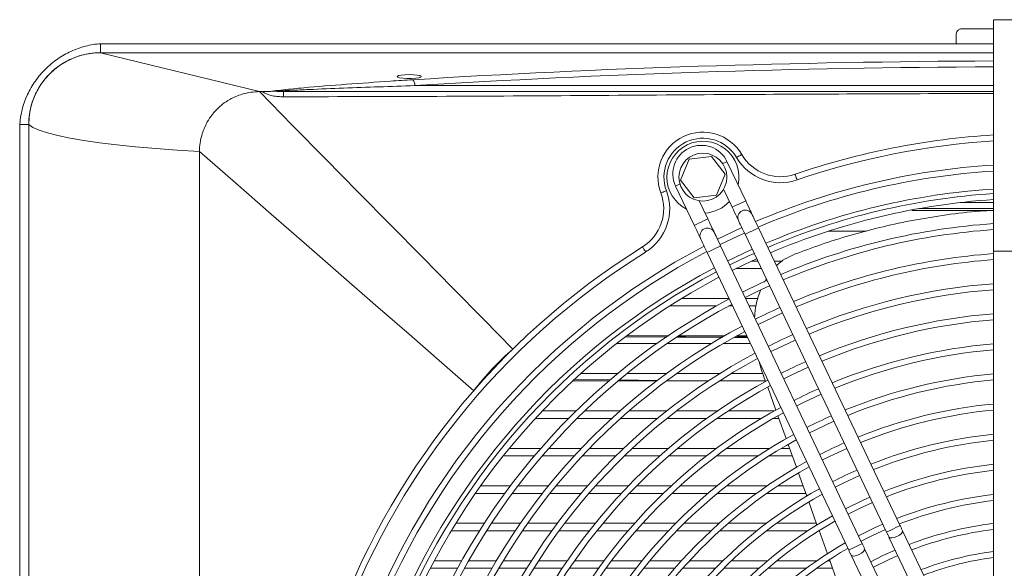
# Model space of a CAD drawing. Header units: millimetres. Extents: x 4946 to 18537, y -10559 to 785.
# Tile 28 of 74: x 6623 to 6651, y -474 to -458. Entities that reach past the tile are written whole.
import ezdxf

# ---------------------------------------------------------------- set-up
doc = ezdxf.new("R2010")
doc.units = ezdxf.units.MM

# ---------------------------------------------------------------- blocks, each defined once
blk = doc.blocks.new('W_Z_TYLU')
at = {"color": 7, "linetype": 'Continuous', "lineweight": 13}
for p, q in [((315.888, 505.651), (312.888, 505.651)), ((312.888, 505.651), (312.888, 497.935)), ((311.638, 504.851), (311.638, 505.151)), ((311.838, 505.351), (312.888, 505.351)), ((283.088, 504.851), (283.088, 504.551)), ((312.888, 504.851), (311.638, 504.851)), ((283.088, 504.551), (312.888, 504.551)), ((283.088, 504.551), (288.388, 503.251)), ((293.466, 503.691), (293.31, 503.691)), ((293.574, 503.451), (312.888, 503.451)), ((288.388, 503.251), (288.494, 503.251)), ((280.388, 502.151), (280.688, 502.151)), ((280.388, 451.551), (280.388, 502.151)), ((280.688, 451.551), (280.688, 502.151)), ((280.688, 502.151), (280.688, 451.551)), ((286.388, 452.451), (286.388, 501.251)), ((302.731, 500.994), (302.444, 500.301)), ((303.475, 501.092), (302.731, 500.994)), ((303.932, 500.496), (303.475, 501.092)), ((304.615, 499.61), (303.992, 500.92)), ((303.644, 499.803), (303.932, 500.496)), ((302.444, 500.301), (302.9, 499.705)), ((302.276, 500.103), (302.899, 498.794)), ((302.9, 499.705), (303.644, 499.803)), ((303.878, 499.995), (304.163, 499.395)), ((303.351, 499.009), (303.066, 499.608)), ((311.771, 499.551), (312.888, 499.551)), ((312.888, 499.291), (310.16, 499.291)), ((310.402, 499.351), (312.888, 499.351)), ((304.487, 498.714), (303.674, 498.328)), ((304.593, 498.492), (309.318, 488.559)), ((309.769, 488.773), (305.044, 498.707)), ((308.649, 498.601), (307.382, 498.601)), ((303.329, 497.891), (308.053, 487.957)), ((308.505, 488.172), (303.78, 498.106)), ((312.888, 497.935), (312.888, 484.568)), ((312.888, 497.935), (315.888, 497.935)), ((304.818, 497.601), (305.017, 497.601)), ((305.57, 497.601), (305.844, 497.601)), ((305.135, 497.351), (304.294, 497.351)), ((305.302, 497.002), (305.239, 496.895)), ((302.476, 496.351), (304.061, 496.351)), ((304.614, 496.351), (305.017, 496.351)), ((303.633, 496.101), (302.076, 496.101)), ((304.18, 496.101), (304.05, 496.101)), ((304.965, 496.101), (304.733, 496.101)), ((301.651, 494.851), (300.312, 494.851)), ((301.98, 495.06), (300.622, 495.068)), ((300.637, 495.101), (302.012, 495.101)), ((301.74, 495.101), (302.039, 495.1)), ((303.474, 494.851), (302.001, 494.851)), ((302.457, 495.058), (302.323, 495.059)), ((302.372, 495.101), (303.897, 495.101)), ((302.378, 495.098), (302.46, 495.097)), ((302.46, 495.097), (302.423, 495.101)), ((303.837, 495.051), (302.602, 495.057)), ((302.653, 495.101), (302.605, 495.097)), ((302.605, 495.097), (303.902, 495.091)), ((304.774, 494.851), (303.865, 494.851)), ((304.681, 495.048), (304.245, 495.05)), ((304.304, 495.101), (304.655, 495.101)), ((304.317, 495.089), (304.662, 495.088)), ((305.066, 494.239), (305.148, 493.959)), ((305.148, 493.959), (305.282, 493.585)), ((300.047, 493.601), (298.845, 493.601)), ((298.926, 493.659), (300.091, 493.638)), ((299.119, 493.851), (300.344, 493.851)), ((301.638, 493.601), (300.357, 493.601)), ((300.421, 493.633), (301.67, 493.611)), ((300.66, 493.851), (301.973, 493.851)), ((303.367, 493.601), (301.971, 493.601)), ((301.994, 493.605), (302.195, 493.601)), ((302.316, 493.851), (303.757, 493.851)), ((305.276, 493.601), (303.735, 493.601)), ((304.139, 493.851), (305.186, 493.851)), ((305.35, 493.394), (305.623, 492.631)), ((297.833, 492.601), (298.955, 492.601)), ((299.243, 492.601), (300.422, 492.601)), ((300.725, 492.601), (301.98, 492.601)), ((302.306, 492.601), (303.671, 492.601)), ((304.03, 492.601), (305.57, 492.601)), ((298.704, 492.351), (297.598, 492.351)), ((300.145, 492.351), (298.987, 492.351)), ((301.669, 492.351), (300.442, 492.351)), ((303.312, 492.351), (301.987, 492.351)), ((305.138, 492.351), (303.66, 492.351)), ((305.723, 492.351), (305.534, 492.351)), ((305.692, 492.44), (305.965, 491.676)), ((296.727, 491.351), (297.775, 491.351)), ((298.042, 491.351), (299.128, 491.351)), ((299.405, 491.351), (300.54, 491.351)), ((300.831, 491.351), (302.032, 491.351)), ((302.343, 491.351), (303.638, 491.351)), ((303.977, 491.351), (305.418, 491.351)), ((305.804, 491.351), (306.081, 491.351)), ((306.034, 491.485), (306.308, 490.72)), ((297.561, 491.101), (296.525, 491.101)), ((298.894, 491.101), (297.823, 491.101)), ((300.283, 491.101), (299.167, 491.101)), ((301.744, 491.101), (300.568, 491.101)), ((303.308, 491.101), (302.048, 491.101)), ((305.025, 491.101), (303.637, 491.101)), ((306.171, 491.101), (305.395, 491.101)), ((306.376, 490.528), (306.651, 489.761)), ((295.771, 490.101), (296.762, 490.101)), ((297.013, 490.101), (298.031, 490.101)), ((298.289, 490.101), (299.339, 490.101)), ((299.607, 490.101), (300.7, 490.101)), ((300.98, 490.101), (302.13, 490.101)), ((302.426, 490.101), (303.657, 490.101)), ((303.978, 490.101), (305.33, 490.101)), ((305.689, 490.101), (306.529, 490.101)), ((296.577, 489.851), (295.596, 489.851)), ((297.831, 489.851), (296.825, 489.851)), ((299.123, 489.851), (298.086, 489.851)), ((300.462, 489.851), (299.387, 489.851)), ((301.865, 489.851), (300.737, 489.851)), ((303.355, 489.851), (302.155, 489.851)), ((304.974, 489.851), (303.667, 489.851)), ((306.619, 489.851), (305.319, 489.851)), ((306.72, 489.569), (306.995, 488.8)), ((294.942, 488.851), (295.889, 488.851)), ((296.127, 488.851), (297.093, 488.851)), ((297.337, 488.851), (298.325, 488.851)), ((298.575, 488.851), (299.592, 488.851)), ((299.85, 488.851), (300.904, 488.851)), ((301.173, 488.851), (302.275, 488.851)), ((302.558, 488.851), (303.729, 488.851)), ((304.032, 488.851), (305.304, 488.851)), ((305.639, 488.851), (306.977, 488.851)), ((295.729, 488.601), (294.79, 488.601)), ((296.922, 488.601), (295.966, 488.601)), ((298.141, 488.601), (297.164, 488.601)), ((299.393, 488.601), (298.389, 488.601)), ((300.685, 488.601), (299.648, 488.601)), ((302.033, 488.601), (300.95, 488.601)), ((303.454, 488.601), (302.31, 488.601)), ((304.983, 488.601), (303.75, 488.601)), ((306.684, 488.601), (305.306, 488.601)), ((307.066, 488.601), (307.055, 488.601)), ((307.064, 488.607), (307.341, 487.836)), ((309.398, 488.39), (312.135, 482.636)), ((312.667, 482.68), (309.849, 488.605)), ((311.322, 482.249), (308.585, 488.004)), ((307.41, 487.642), (307.672, 486.91)), ((308.134, 487.789), (310.952, 481.864)), ((294.998, 487.351), (294.093, 487.351)), ((294.224, 487.601), (295.135, 487.601)), ((296.143, 487.351), (295.226, 487.351)), ((295.365, 487.601), (296.289, 487.601)), ((297.307, 487.351), (296.374, 487.351)), ((296.522, 487.601), (297.463, 487.601)), ((298.492, 487.351), (297.542, 487.351)), ((297.7, 487.601), (298.66, 487.601)), ((299.706, 487.351), (298.733, 487.351)), ((298.903, 487.601), (299.888, 487.601)), ((300.954, 487.351), (299.952, 487.351)), ((300.137, 487.601), (301.153, 487.601)), ((302.248, 487.351), (301.209, 487.351)), ((301.412, 487.601), (302.469, 487.601)), ((303.605, 487.351), (302.514, 487.351)), ((302.74, 487.601), (303.854, 487.601)), ((305.052, 487.351), (303.886, 487.351)), ((304.142, 487.601), (305.341, 487.601)), ((306.638, 487.351), (305.355, 487.351)), ((305.655, 487.601), (306.988, 487.601)), ((307.514, 487.351), (306.98, 487.351)), ((307.347, 487.601), (307.424, 487.601))]:
    blk.add_line(p, q, dxfattribs=at)
at = {"color": 7, "linetype": 'Continuous', "lineweight": 13, "flags": 128}
for points in [[(296.846, 494.664), (295.861, 495.664), (294.849, 496.69), (293.814, 497.741), (292.759, 498.813), (291.685, 499.903), (290.597, 501.009), (289.497, 502.126), (288.388, 503.251)], [(286.388, 501.251), (285.639, 501.298), (284.928, 501.351), (284.257, 501.41), (283.632, 501.476), (283.056, 501.546), (282.533, 501.622), (282.068, 501.702), (281.663, 501.786), (281.32, 501.874), (281.042, 501.965), (280.831, 502.057), (280.688, 502.151)], [(286.388, 501.251), (287.587, 500.206), (288.778, 499.169), (289.956, 498.142), (291.117, 497.13), (292.26, 496.134), (293.38, 495.158), (294.475, 494.204), (295.54, 493.276)], [(304.31, 501.055), (304.344, 501.075), (304.376, 501.094), (304.406, 501.111), (304.432, 501.126), (304.453, 501.139), (304.469, 501.148), (304.479, 501.154), (304.482, 501.156)], [(303.848, 500.851), (303.853, 500.853), (303.926, 500.888), (303.975, 500.911), (303.992, 500.92)], [(306.33, 500.306), (306.317, 500.343), (306.305, 500.378), (306.293, 500.411), (306.284, 500.44), (306.275, 500.463), (306.269, 500.481), (306.266, 500.491), (306.265, 500.495)], [(302.421, 500.172), (302.416, 500.17), (302.342, 500.135), (302.293, 500.112), (302.276, 500.103)], [(301.97, 499.942), (301.934, 499.929), (301.899, 499.916), (301.866, 499.903), (301.838, 499.893), (301.815, 499.884), (301.797, 499.878), (301.787, 499.874), (301.783, 499.872)], [(304.163, 499.395), (304.18, 499.404), (304.229, 499.427), (304.303, 499.462), (304.389, 499.503), (304.475, 499.544), (304.549, 499.579), (304.598, 499.602), (304.615, 499.61)], [(304.83, 499.159), (304.825, 499.167), (304.813, 499.193), (304.793, 499.235), (304.767, 499.291), (304.734, 499.359), (304.697, 499.437), (304.657, 499.522), (304.615, 499.61)], [(304.163, 499.395), (304.205, 499.307), (304.245, 499.223), (304.283, 499.144), (304.315, 499.076), (304.342, 499.02), (304.362, 498.978), (304.374, 498.952), (304.378, 498.944)], [(305.044, 498.707), (305.002, 498.795), (304.962, 498.88), (304.925, 498.958), (304.892, 499.026), (304.866, 499.082), (304.846, 499.124), (304.834, 499.15), (304.83, 499.159)], [(303.351, 499.009), (303.333, 499.001), (303.284, 498.977), (303.211, 498.942), (303.125, 498.901), (303.038, 498.86), (302.965, 498.825), (302.916, 498.802), (302.899, 498.794)], [(303.565, 498.557), (303.561, 498.566), (303.549, 498.592), (303.529, 498.633), (303.502, 498.689), (303.47, 498.758), (303.433, 498.836), (303.392, 498.921), (303.351, 499.009)], [(304.378, 498.944), (304.382, 498.935), (304.394, 498.909), (304.414, 498.868), (304.441, 498.812), (304.473, 498.743), (304.511, 498.665), (304.551, 498.58), (304.593, 498.492)], [(302.899, 498.794), (302.941, 498.706), (302.981, 498.621), (303.018, 498.543), (303.051, 498.475), (303.078, 498.419), (303.097, 498.377), (303.11, 498.351), (303.114, 498.342)], [(303.78, 498.106), (303.738, 498.194), (303.698, 498.278), (303.661, 498.357), (303.628, 498.425), (303.601, 498.481), (303.582, 498.523), (303.569, 498.549), (303.565, 498.557)], [(303.76, 498.147), (304.373, 498.442), (304.573, 498.534)], [(304.593, 498.492), (304.61, 498.5), (304.659, 498.524), (304.732, 498.559), (304.819, 498.6), (304.905, 498.641), (304.978, 498.676), (305.027, 498.699), (305.044, 498.707)], [(303.114, 498.342), (303.118, 498.334), (303.13, 498.308), (303.15, 498.266), (303.177, 498.21), (303.209, 498.142), (303.246, 498.064), (303.287, 497.979), (303.329, 497.891)], [(301.277, 497.903), (301.257, 497.936), (301.237, 497.968), (301.219, 497.997), (301.203, 498.023), (301.189, 498.044), (301.18, 498.06), (301.174, 498.069), (301.172, 498.073)], [(303.78, 498.106), (303.763, 498.098), (303.714, 498.074), (303.641, 498.039), (303.554, 497.998), (303.468, 497.957), (303.395, 497.922), (303.346, 497.899), (303.329, 497.891)], [(304.018, 497.605), (304.526, 497.851), (304.831, 497.992)], [(304.895, 497.857), (304.691, 497.763), (304.082, 497.47)], [(304.168, 497.289), (304.573, 497.487), (304.981, 497.676)], [(305.325, 496.953), (305.116, 496.858), (304.512, 496.567)], [(304.598, 496.386), (305.002, 496.584), (305.411, 496.773)], [(305.028, 495.483), (305.239, 495.588), (305.84, 495.869)], [(305.457, 494.58), (305.673, 494.687), (306.27, 494.966)], [(305.887, 493.676), (306.107, 493.786), (306.7, 494.063)], [(306.317, 492.773), (306.541, 492.885), (307.129, 493.159)], [(306.746, 491.87), (306.976, 491.984), (307.559, 492.256)], [(307.176, 490.966), (307.411, 491.084), (307.986, 491.351)], [(307.606, 490.063), (307.846, 490.183), (308.418, 490.449)], [(308.762, 489.726), (308.513, 489.615), (307.949, 489.34)], [(308.035, 489.159), (308.439, 489.359), (308.848, 489.546)], [(309.192, 488.823), (308.936, 488.708), (308.379, 488.436)], [(308.465, 488.256), (308.868, 488.456), (309.278, 488.642)], [(309.318, 488.559), (309.335, 488.567), (309.384, 488.59), (309.457, 488.625), (309.543, 488.666), (309.63, 488.707), (309.703, 488.742), (309.752, 488.765), (309.769, 488.773), (309.769, 488.773)], [(309.849, 488.605), (309.84, 488.625), (309.83, 488.646), (309.82, 488.667), (309.81, 488.688), (309.8, 488.709), (309.79, 488.73), (309.779, 488.752), (309.769, 488.773)], [(309.318, 488.559), (309.328, 488.537), (309.338, 488.516), (309.348, 488.494), (309.358, 488.473), (309.368, 488.452), (309.378, 488.431), (309.388, 488.41), (309.398, 488.39)], [(309.398, 488.39), (309.43, 488.366), (309.492, 488.362), (309.574, 488.379), (309.664, 488.413), (309.747, 488.461), (309.812, 488.514), (309.847, 488.565), (309.849, 488.605)], [(308.505, 488.172), (308.488, 488.164), (308.439, 488.141), (308.366, 488.106), (308.279, 488.065), (308.193, 488.024), (308.119, 487.989), (308.071, 487.966), (308.053, 487.957), (308.053, 487.957)], [(308.053, 487.957), (308.064, 487.936), (308.074, 487.914), (308.084, 487.893), (308.094, 487.872), (308.104, 487.85), (308.114, 487.83), (308.124, 487.809), (308.134, 487.789)], [(308.585, 488.004), (308.583, 487.963), (308.547, 487.913), (308.483, 487.859), (308.399, 487.812), (308.31, 487.777), (308.228, 487.761), (308.166, 487.765), (308.134, 487.789)], [(308.585, 488.004), (308.575, 488.024), (308.566, 488.044), (308.556, 488.065), (308.546, 488.086), (308.536, 488.108), (308.525, 488.129), (308.515, 488.151), (308.505, 488.172)], [(309.603, 487.959), (309.193, 487.773), (308.79, 487.572)], [(308.876, 487.391), (309.426, 487.661), (309.689, 487.778)]]:
    blk.add_lwpolyline(points, dxfattribs=at)
at = {"color": 7, "linetype": 'Continuous', "lineweight": 13}
blk.add_circle((303.188, 500.399), 0.8, dxfattribs=at)
for centre, radius, start, end in [((283.088, 502.151), 2.4, 90, 180), ((293.324, 503.472), 0.252, 355.3164, 44.6418), ((313.637, 503.119), 24.445, 179.6898, 180.0903), ((303.188, 500.399), 1.5, 30.3307, 200.5448), ((314.388, 476.851), 25, 93.4398, 108.9613), ((303.188, 500.399), 1.3, 30.3307, 200.5448), ((303.188, 500.399), 1.2, 347.7793, 180), ((303.134, 500.511), 0.95, 25.4377, 205.4377), ((314.388, 476.851), 24.8, 93.4676, 108.9613), ((305.777, 501.914), 1.5, 210.3307, 288.9613), ((305.777, 501.914), 1.7, 210.3307, 288.9613), ((314.388, 476.851), 24, 93.5833, 113.1692), ((314.388, 476.851), 23.8, 93.6135, 113.1501), ((303.188, 500.399), 1.2, 180, 243.0962), ((300.379, 499.346), 1.5, 301.9142, 20.5448), ((300.379, 499.346), 1.7, 301.9142, 20.5448), ((314.388, 476.851), 23.2, 93.7071, 113.0909), ((314.388, 476.851), 23.05, 93.7312, 113.0757), ((303.188, 500.399), 1.2, 273.4134, 317.4621), ((314.388, 476.851), 22.85, 93.7639, 113.055), ((304.604, 499.051), 0.25, 25.4377, 205.4377), ((314.388, 476.851), 22.05, 93.9006, 112.9685), ((303.34, 498.45), 0.25, 25.4377, 205.4377), ((314.388, 476.851), 21.85, 93.9364, 112.9459), ((314.388, 476.851), 25, 121.9142, 198.9613), ((314.388, 476.851), 24.8, 121.9142, 198.9613), ((314.388, 476.851), 24, 117.7063, 159.8409), ((314.388, 476.851), 23.8, 117.7254, 159.8359), ((314.388, 476.851), 21.05, 94.0862, 112.8511), ((314.388, 476.851), 20.85, 94.1255, 112.8263), ((314.388, 476.851), 23.2, 117.7846, 159.8203), ((314.388, 476.851), 23.05, 117.7998, 159.8163), ((314.388, 476.851), 22.85, 117.8205, 159.8109), ((314.388, 476.851), 20.05, 94.2904, 112.722), ((314.388, 476.851), 19.85, 94.3337, 112.6946), ((314.388, 476.851), 22.05, 117.907, 159.7881), ((314.388, 476.851), 21.85, 117.9296, 159.7822), ((314.388, 476.851), 21.05, 114.2128, 116.6627), ((314.388, 476.851), 19.05, 94.5161, 112.5793), ((314.388, 476.851), 18.85, 94.5641, 112.549), ((314.388, 476.851), 21.05, 118.0244, 159.7573), ((314.388, 476.851), 20.85, 118.0492, 159.7507), ((302.729, 495.052), 0.272, 170.3623, 178.7397), ((302.538, 496.162), 1.068, 265.8235, 273.6163), ((302.877, 495.051), 0.276, 170.4808, 178.7511), ((314.388, 476.851), 20.05, 114.1517, 116.7238), ((314.388, 476.851), 20.05, 118.1535, 159.7233), ((314.388, 476.851), 18.05, 94.7668, 112.4208), ((314.388, 476.851), 17.85, 94.8204, 112.387), ((314.388, 476.851), 19.85, 118.1809, 159.7161), ((314.388, 476.851), 19.05, 114.0842, 116.8272), ((314.388, 476.851), 19.05, 118.2962, 159.6858), ((314.388, 476.851), 17.05, 95.0471, 112.2437), ((314.388, 476.851), 16.85, 95.1072, 112.2058), ((314.388, 476.851), 18.85, 118.3265, 159.6779), ((314.388, 476.851), 18.05, 114.0092, 116.8663), ((314.388, 476.851), 18.05, 118.4546, 159.6442), ((314.388, 476.851), 16.05, 95.3624, 112.0445), ((314.388, 476.851), 15.85, 95.4303, 112.0016), ((314.388, 476.851), 17.85, 118.4885, 159.6353), ((314.388, 476.851), 17.05, 113.9254, 116.9501), ((314.388, 476.851), 17.05, 118.6318, 159.5976), ((314.388, 476.851), 16.85, 118.6697, 159.5877), ((314.388, 476.851), 15.05, 95.7199, 111.8188), ((314.388, 476.851), 14.85, 95.7972, 111.7699), ((314.388, 476.851), 16.05, 113.8312, 117.0443), ((314.388, 476.851), 16.05, 118.831, 159.5453), ((314.388, 476.851), 15.85, 118.8739, 159.534), ((314.388, 476.851), 15.05, 113.7244, 117.1511), ((314.388, 476.851), 14.05, 96.1285, 111.5608), ((314.388, 476.851), 13.85, 96.2174, 111.5047), ((314.388, 476.851), 15.05, 119.0567, 159.486), ((314.388, 476.851), 14.85, 119.1056, 159.4732), ((314.388, 476.851), 13.05, 96.6001, 111.2632), ((314.388, 476.851), 12.85, 96.7033, 111.1981), ((314.388, 476.851), 14.05, 119.3147, 159.4182), ((314.388, 476.851), 13.85, 119.3708, 159.4035), ((314.388, 476.851), 12.094, 97.1246, 110.9325), ((314.388, 476.851), 11.894, 97.245, 110.8566), ((314.388, 476.851), 13.05, 119.6123, 159.3401), ((314.388, 476.851), 12.85, 119.6774, 159.323), ((314.388, 476.851), 11.166, 97.72, 110.5573), ((314.388, 476.851), 10.966, 97.8617, 110.4681)]:
    blk.add_arc(centre, radius, start, end, dxfattribs=at)
for centre, major_axis, ratio, start_param, end_param in [((314.388, 494.821), (58.2, 0), 0.1625, 1.596572, 1.937832), ((314.388, 494.624), (58, 0), 0.16306, 1.596661, 1.937832), ((293.388, 503.755), (0.4, 0), 0.1625, 4.908821, 10.799142)]:
    blk.add_ellipse(centre, major_axis=major_axis, ratio=ratio, start_param=start_param, end_param=end_param, dxfattribs=at)
for points, knots in [([(311.838, 505.351), (311.822, 505.351), (311.806, 505.35), (311.776, 505.342), (311.761, 505.337), (311.735, 505.324), (311.724, 505.316), (311.703, 505.299), (311.693, 505.29), (311.669, 505.261), (311.657, 505.24), (311.642, 505.197), (311.638, 505.174), (311.638, 505.151)], [0, 0, 0, 0, 0.125, 0.125, 0.25, 0.25, 0.375, 0.375, 0.5, 0.5, 0.75, 0.75, 1, 1, 1, 1]), ([(280.388, 502.151), (280.413, 502.496), (280.546, 503.006), (280.899, 503.616), (281.235, 504.015), (281.643, 504.353), (282.093, 504.61), (282.584, 504.784), (282.918, 504.839), (283.088, 504.851)], [0, 0, 0, 0, 0.25, 0.375, 0.5, 0.625, 0.75, 0.875, 1, 1, 1, 1]), ([(280.688, 502.151), (280.688, 502.167), (280.688, 502.199), (280.689, 502.246), (280.692, 502.293), (280.695, 502.34), (280.699, 502.387), (280.704, 502.433), (280.71, 502.48), (280.717, 502.527), (280.725, 502.573), (280.745, 502.681), (280.787, 502.849), (280.867, 503.071), (280.968, 503.285), (281.129, 503.554), (281.38, 503.86), (281.685, 504.11), (281.955, 504.272), (282.168, 504.372), (282.39, 504.452), (282.573, 504.498), (282.712, 504.523), (282.806, 504.535), (282.899, 504.545), (282.994, 504.55), (283.056, 504.551), (283.088, 504.551)], [0, 0, 0, 0, 0.012521, 0.025026, 0.03752, 0.050008, 0.062494, 0.074984, 0.087481, 0.099992, 0.112521, 0.125072, 0.187649, 0.250099, 0.312511, 0.375131, 0.500003, 0.624875, 0.68748, 0.749907, 0.812342, 0.874933, 0.900008, 0.925013, 0.949988, 0.97497, 1, 1, 1, 1]), ([(288.807, 503.263), (288.827, 503.267), (288.933, 503.287), (289.297, 503.325), (290.091, 503.403), (291.288, 503.499), (292.51, 503.586), (293.255, 503.633), (293.503, 503.649)], [0, 0, 0, 0, 0.01705, 0.0927003, 0.2438059, 0.5463167, 0.8489737, 1, 1, 1, 1]), ([(293.574, 503.451), (293.173, 503.439), (292.774, 503.426), (291.981, 503.398), (291.587, 503.384), (290.805, 503.354), (290.417, 503.338), (289.841, 503.313), (289.65, 503.304), (289.367, 503.291), (289.273, 503.286), (289.134, 503.278), (289.088, 503.276), (288.996, 503.27), (288.951, 503.268), (288.907, 503.265)], [0, 0, 0, 0, 0.25, 0.25, 0.5, 0.5, 0.75, 0.75, 0.875, 0.875, 0.9375, 0.9375, 0.96875, 0.96875, 1, 1, 1, 1]), ([(287.4, 502.991), (287.433, 503.009), (287.466, 503.027), (287.533, 503.06), (287.567, 503.076), (287.67, 503.12), (287.74, 503.145), (287.811, 503.166)], [0, 0, 0, 0, 0.25, 0.25, 0.5, 0.5, 1, 1, 1, 1]), ([(288.494, 503.251), (288.568, 503.253), (288.676, 503.254), (288.776, 503.261), (288.807, 503.263)], [0, 0, 0, 0, 0.685418, 1, 1, 1, 1]), ([(289.192, 503.081), (289.131, 503.081), (289.07, 503.083), (288.949, 503.094), (288.889, 503.102), (288.8, 503.121), (288.77, 503.128), (288.712, 503.145), (288.682, 503.154), (288.626, 503.176), (288.598, 503.188), (288.558, 503.209), (288.545, 503.217), (288.525, 503.229), (288.519, 503.233), (288.506, 503.242), (288.5, 503.247), (288.494, 503.251)], [0, 0, 0, 0, 0.25, 0.25, 0.5, 0.5, 0.625, 0.625, 0.75, 0.75, 0.875, 0.875, 0.9375, 0.9375, 0.96875, 0.96875, 1, 1, 1, 1]), ([(288.807, 503.263), (288.831, 503.264), (288.864, 503.265), (288.897, 503.265), (288.907, 503.265), (288.907, 503.265)], [0, 0, 0, 0, 0.720229, 0.990553, 1, 1, 1, 1]), ([(289.192, 503.251), (290.792, 503.251), (295.791, 503.251), (303.69, 503.251), (309.988, 503.251), (312.888, 503.251)], [0, 0, 0, 0, 0.202565, 0.632934, 1, 1, 1, 1]), ([(312.888, 503.193), (309.988, 503.182), (303.69, 503.159), (295.791, 503.093), (290.792, 503.084), (289.192, 503.081)], [0, 0, 0, 0, 0.367071, 0.797446, 1, 1, 1, 1]), ([(286.81, 502.48), (286.835, 502.513), (286.861, 502.544), (286.916, 502.607), (286.945, 502.637), (287.033, 502.725), (287.094, 502.779), (287.159, 502.83)], [0, 0, 0, 0, 0.25, 0.25, 0.5, 0.5, 1, 1, 1, 1]), ([(286.473, 501.829), (286.484, 501.864), (286.495, 501.9), (286.521, 501.97), (286.535, 502.005), (286.579, 502.108), (286.612, 502.175), (286.648, 502.239)], [0, 0, 0, 0, 0.25, 0.25, 0.5, 0.5, 1, 1, 1, 1]), ([(312.888, 499.295), (312.687, 499.282), (312.106, 499.247), (311.174, 499.128), (310.1, 498.948), (309.071, 498.722), (308.081, 498.457), (307.131, 498.158), (306.537, 497.936), (306.24, 497.825)], [0, 0, 0, 0, 0.080375, 0.233221, 0.386079, 0.538032, 0.689995, 0.844993, 1, 1, 1, 1]), ([(306.24, 497.825), (306.137, 497.776), (305.931, 497.679), (305.733, 497.544), (305.65, 497.449), (305.645, 497.444)], [0, 0, 0, 0, 0.484449, 0.968901, 1, 1, 1, 1]), ([(305.114, 496.62), (305.082, 496.539), (304.995, 496.322), (304.929, 496.016), (304.917, 495.789), (304.913, 495.723)], [0, 0, 0, 0, 0.295479, 0.797646, 1, 1, 1, 1]), ([(302.602, 495.057), (302.583, 495.058), (302.544, 495.059), (302.496, 495.058), (302.467, 495.058), (302.457, 495.058)], [0, 0, 0, 0, 0.395, 0.788961, 1, 1, 1, 1]), ([(296.846, 494.664), (296.605, 494.456), (296.375, 494.236), (295.939, 493.772), (295.733, 493.529), (295.54, 493.276)], [0, 0, 0, 0, 0.5, 0.5, 1, 1, 1, 1])]:
    blk.add_open_spline(points, degree=3, knots=knots, dxfattribs=at)
for points in [[(311.638, 504.851), (302.086, 504.851), (292.541, 504.851), (283.088, 504.851)], [(287.811, 503.166), (287.997, 503.223), (288.193, 503.251), (288.388, 503.251)], [(288.907, 503.265), (289.002, 503.255), (289.097, 503.251), (289.192, 503.251)], [(287.159, 502.83), (287.235, 502.889), (287.316, 502.943), (287.4, 502.991)], [(286.648, 502.239), (286.696, 502.323), (286.75, 502.404), (286.81, 502.48)], [(286.388, 501.251), (286.388, 501.447), (286.417, 501.642), (286.473, 501.829)]]:
    blk.add_open_spline(points, degree=3, dxfattribs=at)

msp = doc.modelspace()

# ---------------------------------------------------------------- block references
at = {"color": 18, "lineweight": 13, "true_color": 0x000000, "xscale": 0.8500000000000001, "yscale": 0.8500000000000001, "zscale": 0.8500000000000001}
msp.add_blockref('W_Z_TYLU', (6384.818, -887.813), dxfattribs=at)

doc.saveas('drawing.dxf')
